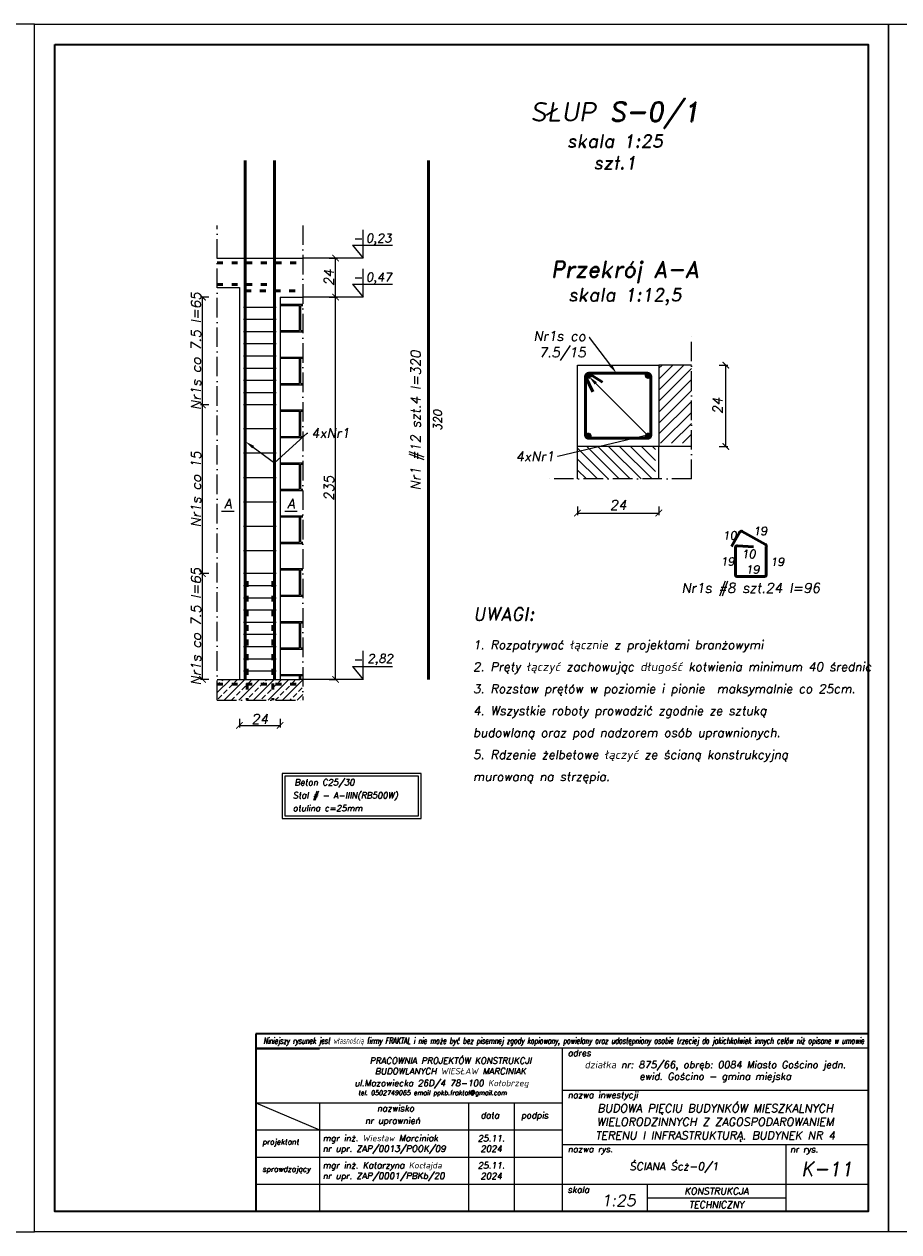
# Model space of a CAD drawing. Header units: millimetres. Extents: x 295948 to 312016, y 6878 to 18016.
# Tile 42 of 252: x 302610 to 303148, y 12818 to 13561. Entities that reach past the tile are written whole.
import ezdxf
from ezdxf import colors
from ezdxf.entities.mleader import LeaderData, LeaderLine
from ezdxf.math import Vec2, Vec3

# ---------------------------------------------------------------- set-up
doc = ezdxf.new("R2010")
doc.units = ezdxf.units.MM
doc.linetypes.add('ACAD_ISO03W100', pattern=[30, 12, -18])
doc.linetypes.add('ACAD_ISO10W100', pattern=[18, 12, -3, 0, -3])
for name, color, linetype, lineweight in [('konstrukcja', 3, 'Continuous', 35), ('konstrukcja fundamenty', 6, 'ACAD_ISO10W100', 35), ('konstrukcja wymiary', 1, 'Continuous', 13), ('kreskowanie', 253, 'Continuous', 0), ('opisy', 2, 'Continuous', 18), ('osie', 5, 'ACAD_ISO10W100', 13), ('zbrojenie', 4, 'Continuous', 50), ('ściany konstrukcja', 85, 'Continuous', 20)]:
    doc.layers.add(name, color=color, linetype=linetype, lineweight=lineweight)
doc.layers.add('tabelka', color=5, linetype='Continuous')
doc.styles.add('KONSTRUKCJA', font='romand.shx', dxfattribs={"oblique": 10})
doc.styles.add('konstrukcja3', font='romand.shx', dxfattribs={"oblique": 10, "height": 6})
doc.styles.add('mój opis', font='romand.shx', dxfattribs={"oblique": 20})
doc.styles.get("Standard").update_dxf_attribs({"font": 'romand.shx', "oblique": 10})
doc.dimstyles.new('125', dxfattribs={"dimtxt": 6, "dimasz": 4, "dimexe": 1.25, "dimexo": 0.625, "dimgap": 1, "dimtad": 1, "dimdec": 0, "dimtxsty": 'konstrukcja3', "dimblk": 'ARCHTICK', "dimcen": 2.5, "dimadec": 0, "dimazin": 0, "dimtfac": 1, "dimtdec": 0, "dimtix": 1, "dimtmove": 0, "dimatfit": 3, "dimfxl": 4, "dimfxlon": 1, "dimarcsym": 0})
doc.dimstyles.new('125 do 112.5', dxfattribs={"dimtxt": 6, "dimasz": 4, "dimexe": 1.25, "dimexo": 0.625, "dimgap": 2, "dimtad": 1, "dimdec": 0, "dimlfac": 0.5, "dimrnd": 0.5, "dimtxsty": 'konstrukcja3', "dimblk": 'ARCHTICK', "dimcen": 2.5, "dimadec": 0, "dimazin": 0, "dimtfac": 1, "dimtdec": 0, "dimtix": 1, "dimtmove": 0, "dimatfit": 3, "dimfxl": 4, "dimfxlon": 1, "dimarcsym": 0})

# ---------------------------------------------------------------- blocks, each defined once
blk = doc.blocks.new('_ArchTick')
at = {"color": 0, "linetype": 'ByBlock', "lineweight": 13, "const_width": 0.15}
blk.add_lwpolyline([(-0.5, -0.5), (0.5, 0.5)], dxfattribs=at)
blk = doc.blocks.new('*D586')
at = {"layer": 'Defpoints', "color": 0, "transparency": 16777216}
for p in [(302742.37, 13157.86), (302767.37, 13157.86), (302767.37, 13129.54)]:
    blk.add_point(p, dxfattribs=at)
at = {"layer": 'konstrukcja wymiary', "color": 0, "lineweight": -2, "transparency": 16777216}
for p, q in [((302742.37, 13133.54), (302742.37, 13128.29)), ((302742.37, 13129.54), (302767.37, 13129.54)), ((302767.37, 13133.54), (302767.37, 13128.29))]:
    blk.add_line(p, q, dxfattribs=at)
at = {"layer": 'konstrukcja wymiary', "color": 0, "lineweight": -2, "transparency": 16777216, "xscale": 4, "yscale": 4, "zscale": 4, "rotation": 180}
blk.add_blockref('_ArchTick', (302742.37, 13129.54), dxfattribs=at)
at = {"layer": 'konstrukcja wymiary', "color": 0, "lineweight": -2, "transparency": 16777216, "xscale": 4, "yscale": 4, "zscale": 4}
blk.add_blockref('_ArchTick', (302767.37, 13129.54), dxfattribs=at)
at = {"layer": 'konstrukcja wymiary', "color": 0, "transparency": 16777216, "insert": (302754.87, 13133.54), "char_height": 6, "attachment_point": 5, "style": 'konstrukcja3'}
blk.add_mtext('24', dxfattribs=at)
blk = doc.blocks.new('*D587')
at = {"layer": 'Defpoints', "color": 0, "transparency": 16777216}
for p in [(302719.61, 13222.86), (302745.87, 13222.86), (302742.37, 13157.86)]:
    blk.add_point(p, dxfattribs=at)
at = {"layer": 'konstrukcja wymiary', "color": 0, "lineweight": -2, "transparency": 16777216}
for p, q in [((302723.61, 13222.86), (302718.36, 13222.86)), ((302719.61, 13157.86), (302719.61, 13222.86)), ((302723.61, 13157.86), (302718.36, 13157.86))]:
    blk.add_line(p, q, dxfattribs=at)
at = {"layer": 'konstrukcja wymiary', "color": 0, "lineweight": -2, "transparency": 16777216, "xscale": 4, "yscale": 4, "zscale": 4}
for p, rotation in [((302719.61, 13222.86), 90), ((302719.61, 13157.86), 270)]:
    blk.add_blockref('_ArchTick', p, dxfattribs=dict(at, rotation=rotation))
at = {"layer": 'konstrukcja wymiary', "color": 0, "transparency": 16777216, "insert": (302715.61, 13190.36), "char_height": 6, "attachment_point": 5, "rotation": 90, "style": 'konstrukcja3'}
blk.add_mtext('Nr1s co 7.5 l=65', dxfattribs=at)
blk = doc.blocks.new('*D588')
at = {"layer": 'Defpoints', "color": 0, "transparency": 16777216}
for p in [(302719.61, 13326.57), (302745.89, 13326.57), (302745.87, 13222.86)]:
    blk.add_point(p, dxfattribs=at)
at = {"layer": 'konstrukcja wymiary', "color": 0, "lineweight": -2, "transparency": 16777216}
for p, q in [((302723.61, 13326.57), (302718.36, 13326.57)), ((302719.61, 13222.86), (302719.61, 13326.57)), ((302723.61, 13222.86), (302718.36, 13222.86))]:
    blk.add_line(p, q, dxfattribs=at)
at = {"layer": 'konstrukcja wymiary', "color": 0, "lineweight": -2, "transparency": 16777216, "xscale": 4, "yscale": 4, "zscale": 4}
for p, rotation in [((302719.61, 13326.57), 90), ((302719.61, 13222.86), 270)]:
    blk.add_blockref('_ArchTick', p, dxfattribs=dict(at, rotation=rotation))
at = {"layer": 'konstrukcja wymiary', "color": 0, "transparency": 16777216, "insert": (302715.61, 13274.72), "char_height": 6, "attachment_point": 5, "rotation": 90, "style": 'konstrukcja3'}
blk.add_mtext('Nr1s co 15', dxfattribs=at)
blk = doc.blocks.new('*D589')
at = {"layer": 'Defpoints', "color": 0, "transparency": 16777216}
for p in [(302719.61, 13392.86), (302767.37, 13392.86), (302745.89, 13326.57)]:
    blk.add_point(p, dxfattribs=at)
at = {"layer": 'konstrukcja wymiary', "color": 0, "lineweight": -2, "transparency": 16777216}
for p, q in [((302723.61, 13392.86), (302718.36, 13392.86)), ((302719.61, 13326.57), (302719.61, 13392.86)), ((302723.61, 13326.57), (302718.36, 13326.57))]:
    blk.add_line(p, q, dxfattribs=at)
at = {"layer": 'konstrukcja wymiary', "color": 0, "lineweight": -2, "transparency": 16777216, "xscale": 4, "yscale": 4, "zscale": 4}
for p, rotation in [((302719.61, 13392.86), 90), ((302719.61, 13326.57), 270)]:
    blk.add_blockref('_ArchTick', p, dxfattribs=dict(at, rotation=rotation))
at = {"layer": 'konstrukcja wymiary', "color": 0, "transparency": 16777216, "insert": (302715.61, 13359.72), "char_height": 6, "attachment_point": 5, "rotation": 90, "style": 'konstrukcja3'}
blk.add_mtext('Nr1s co 7.5 l=65', dxfattribs=at)
blk = doc.blocks.new('*D590')
at = {"layer": 'Defpoints', "color": 0, "transparency": 16777216}
for p in [(302781.37, 13392.86), (302801.37, 13392.86), (302779.37, 13157.86)]:
    blk.add_point(p, dxfattribs=at)
at = {"layer": 'konstrukcja wymiary', "color": 0, "lineweight": -2, "transparency": 16777216}
for p, q in [((302797.37, 13392.86), (302802.62, 13392.86)), ((302801.37, 13157.86), (302801.37, 13392.86)), ((302797.37, 13157.86), (302802.62, 13157.86))]:
    blk.add_line(p, q, dxfattribs=at)
at = {"layer": 'konstrukcja wymiary', "color": 0, "lineweight": -2, "transparency": 16777216, "xscale": 4, "yscale": 4, "zscale": 4}
for p, rotation in [((302801.37, 13392.86), 90), ((302801.37, 13157.86), 270)]:
    blk.add_blockref('_ArchTick', p, dxfattribs=dict(at, rotation=rotation))
at = {"layer": 'konstrukcja wymiary', "color": 0, "transparency": 16777216, "insert": (302797.37, 13275.36), "char_height": 6, "attachment_point": 5, "rotation": 90, "style": 'konstrukcja3'}
blk.add_mtext('235', dxfattribs=at)
blk = doc.blocks.new('*D591')
at = {"layer": 'Defpoints', "color": 0, "transparency": 16777216}
for p in [(302781.37, 13416.86), (302801.37, 13416.86), (302781.37, 13392.86)]:
    blk.add_point(p, dxfattribs=at)
at = {"layer": 'konstrukcja wymiary', "color": 0, "lineweight": -2, "transparency": 16777216}
for p, q in [((302797.37, 13416.86), (302802.62, 13416.86)), ((302801.37, 13392.86), (302801.37, 13416.86)), ((302797.37, 13392.86), (302802.62, 13392.86))]:
    blk.add_line(p, q, dxfattribs=at)
at = {"layer": 'konstrukcja wymiary', "color": 0, "lineweight": -2, "transparency": 16777216, "xscale": 4, "yscale": 4, "zscale": 4}
for p, rotation in [((302801.37, 13416.86), 90), ((302801.37, 13392.86), 270)]:
    blk.add_blockref('_ArchTick', p, dxfattribs=dict(at, rotation=rotation))
at = {"layer": 'konstrukcja wymiary', "color": 0, "transparency": 16777216, "insert": (302797.37, 13404.86), "char_height": 6, "attachment_point": 5, "rotation": 90, "style": 'konstrukcja3'}
blk.add_mtext('24', dxfattribs=at)
blk = doc.blocks.new('*D592')
at = {"layer": 'Defpoints', "color": 0, "transparency": 16777216}
for p in [(302950.08, 13301.05), (303000.08, 13301.05), (303000.08, 13260.11)]:
    blk.add_point(p, dxfattribs=at)
at = {"layer": 'konstrukcja wymiary', "color": 0, "lineweight": -2, "transparency": 16777216}
for p, q in [((302950.08, 13264.11), (302950.08, 13258.86)), ((303000.08, 13264.11), (303000.08, 13258.86)), ((302950.08, 13260.11), (303000.08, 13260.11))]:
    blk.add_line(p, q, dxfattribs=at)
at = {"layer": 'konstrukcja wymiary', "color": 0, "lineweight": -2, "transparency": 16777216, "xscale": 4, "yscale": 4, "zscale": 4, "rotation": 180}
blk.add_blockref('_ArchTick', (302950.08, 13260.11), dxfattribs=at)
at = {"layer": 'konstrukcja wymiary', "color": 0, "lineweight": -2, "transparency": 16777216, "xscale": 4, "yscale": 4, "zscale": 4}
blk.add_blockref('_ArchTick', (303000.08, 13260.11), dxfattribs=at)
at = {"layer": 'konstrukcja wymiary', "color": 0, "transparency": 16777216, "insert": (302975.08, 13265.11), "char_height": 6, "attachment_point": 5, "style": 'konstrukcja3'}
blk.add_mtext('24', dxfattribs=at)
blk = doc.blocks.new('*D593')
at = {"layer": 'Defpoints', "color": 0, "transparency": 16777216}
for p in [(302950.08, 13351.05), (303041.21, 13351.05), (302950.08, 13301.05)]:
    blk.add_point(p, dxfattribs=at)
at = {"layer": 'konstrukcja wymiary', "color": 0, "lineweight": -2, "transparency": 16777216}
for p, q in [((303037.21, 13351.05), (303042.46, 13351.05)), ((303041.21, 13301.05), (303041.21, 13351.05)), ((303037.21, 13301.05), (303042.46, 13301.05))]:
    blk.add_line(p, q, dxfattribs=at)
at = {"layer": 'konstrukcja wymiary', "color": 0, "lineweight": -2, "transparency": 16777216, "xscale": 4, "yscale": 4, "zscale": 4}
for p, rotation in [((303041.21, 13351.05), 90), ((303041.21, 13301.05), 270)]:
    blk.add_blockref('_ArchTick', p, dxfattribs=dict(at, rotation=rotation))
at = {"layer": 'konstrukcja wymiary', "color": 0, "transparency": 16777216, "insert": (303036.21, 13326.05), "char_height": 6, "attachment_point": 5, "rotation": 90, "style": 'konstrukcja3'}
blk.add_mtext('24', dxfattribs=at)

msp = doc.modelspace()

# ---------------------------------------------------------------- hatches: boundary and pattern name
at = {"layer": 'kreskowanie'}
h = msp.add_hatch(dxfattribs=at)
h.set_pattern_fill('AR-B816C', color=256, scale=0.08, style=0)
h.set_pattern_definition([(0, (88265.84, 5292.266), (16.256, 16.256), [31.75, -0.762]), (0, (88249.585, 5293.028), (16.256, 16.256), [31.75, -0.762]), (90, (88265.84, 5292.266), (-16.256, 16.256), [-17.018, 15.494]), (90, (88265.079, 5292.266), (-16.256, 16.256), [-17.018, 15.494])])
h.paths.add_polyline_path([(302781.375, 13338.148), (302767.375, 13336.261), (302767.375, 13157.859), (302779.375, 13157.859), (302781.375, 13157.859)])
h.paths.add_polyline_path([(302781.375, 13338.148), (302781.375, 13392.859), (302767.375, 13392.859), (302767.375, 13336.261)])
h.paths.add_polyline_path([(302769.94, 13261.447), (302777.511, 13261.447), (302779.09, 13270.401), (302771.519, 13270.401)], flags=16)
h = msp.add_hatch(dxfattribs=at)
h.set_pattern_fill('ANSI31', color=256, scale=1.5, style=0)
h.set_pattern_definition([(45, (166971.268, 9175.165), (-3.36759605, 3.36759605), [])])
h.paths.add_polyline_path([(303020.081, 13351.047), (303000.081, 13351.047), (303000.081, 13303.047), (303020.081, 13303.047)])
h = msp.add_hatch(dxfattribs=at)
h.set_pattern_fill('ANSI31', color=256, scale=1.5, angle=-90, style=0)
h.set_pattern_definition([(315, (298822.1985, 149329.8597), (3.36759605, 3.36759605), [])])
h.paths.add_polyline_path([(302998.081, 13281.047), (302998.081, 13301.047), (302950.081, 13301.047), (302950.081, 13281.047)])
h = msp.add_hatch(dxfattribs=at)
h.set_pattern_fill('ANSI33', color=256, style=0)
h.set_pattern_definition([(45, (125628.488, -12103.2416), (-4.49012806, 4.49012806), []), (45, (125632.978, -12103.2416), (-4.49012806, 4.49012806), [3.175, -1.5875])])
h.paths.add_polyline_path([(302728.572, 13157.859), (302728.572, 13145.086), (302781.375, 13145.086), (302781.375, 13157.859)])
at = {"layer": 'zbrojenie'}
h = msp.add_hatch(color=256, dxfattribs=at)
edge = h.paths.add_edge_path()
edge.add_arc((302956.738, 13344.655), 1.188, 360, 540, ccw=False)
edge.add_arc((302956.738, 13344.655), 1.188, 180, 360, ccw=False)
h = msp.add_hatch(color=256, dxfattribs=at)
edge = h.paths.add_edge_path()
edge.add_arc((302993.423, 13344.655), 1.188, 0, 180)
edge.add_arc((302993.423, 13344.655), 1.188, 180, 360)
h = msp.add_hatch(color=256, dxfattribs=at)
edge = h.paths.add_edge_path()
edge.add_arc((302956.738, 13307.439), 1.188, 180, 360)
edge.add_arc((302956.738, 13307.439), 1.188, 360, 540)
h = msp.add_hatch(color=256, dxfattribs=at)
edge = h.paths.add_edge_path()
edge.add_arc((302993.423, 13307.439), 1.188, 180, 360, ccw=False)
edge.add_arc((302993.423, 13307.439), 1.188, 0, 180, ccw=False)

# ---------------------------------------------------------------- linework, layer by layer
msp.add_line((302752.394, 12930.642), (302791.429, 12930.642))
at = {"layer": 'konstrukcja'}
msp.add_lwpolyline([(302628.785, 13548.187), (303128.785, 13548.187), (303128.785, 12830.687), (302628.785, 12830.687)], close=True, dxfattribs=at)
at = {"layer": 'konstrukcja fundamenty', "linetype": 'Continuous'}
for p, q in [((303128.785, 12939.836), (302752.394, 12939.836)), ((302752.394, 12939.836), (302752.394, 12830.687)), ((302752.394, 12931.058), (302752.394, 12830.687))]:
    msp.add_line(p, q, dxfattribs=at)
at = {"layer": 'konstrukcja wymiary'}
for p, q in [((302818.414, 13416.859), (302781.375, 13416.859)), ((302818.414, 13392.859), (302781.375, 13392.859)), ((302764.875, 13386.573), (302744.875, 13386.573)), ((302764.875, 13379.073), (302744.875, 13379.073)), ((302764.875, 13371.573), (302744.875, 13371.573)), ((302764.875, 13364.073), (302744.875, 13364.073)), ((302764.875, 13356.573), (302744.875, 13356.573)), ((302764.875, 13349.073), (302744.875, 13349.073)), ((302764.875, 13341.573), (302744.875, 13341.573)), ((302764.875, 13334.073), (302744.875, 13334.073)), ((302764.875, 13326.573), (302744.875, 13326.573)), ((302764.875, 13311.859), (302744.875, 13311.859)), ((302764.875, 13296.859), (302744.875, 13296.859)), ((302764.875, 13281.859), (302744.875, 13281.859)), ((302764.875, 13266.859), (302744.875, 13266.859)), ((302739.009, 13261.027), (302731.382, 13261.027)), ((302777.799, 13261.027), (302770.172, 13261.027)), ((302764.875, 13251.859), (302744.875, 13251.859)), ((302764.875, 13236.859), (302744.875, 13236.859)), ((302764.875, 13222.859), (302744.875, 13222.859)), ((302764.875, 13215.359), (302744.875, 13215.359)), ((302764.875, 13207.859), (302744.875, 13207.859)), ((302764.875, 13200.359), (302744.875, 13200.359)), ((302764.875, 13192.859), (302744.875, 13192.859)), ((302764.875, 13185.359), (302744.875, 13185.359)), ((302764.875, 13177.859), (302744.875, 13177.859)), ((302764.875, 13170.359), (302744.875, 13170.359)), ((302764.875, 13162.859), (302744.875, 13162.859)), ((302818.414, 13157.859), (302779.375, 13157.859))]:
    msp.add_line(p, q, dxfattribs=at)
for points in [[(301566.285, 12818.187), (302616.285, 12818.187), (302616.285, 13560.687), (301566.285, 13560.687)], [(302616.285, 13560.687), (303141.285, 13560.687), (303141.285, 12818.187), (302616.285, 12818.187)], [(303141.285, 13560.687), (303666.285, 13560.687), (303666.285, 12818.187), (303141.285, 12818.187)], [(302768.484, 13072.255), (302854.022, 13072.255), (302854.022, 13100.046), (302768.484, 13100.046)], [(302770.164, 13073.935), (302852.342, 13073.935), (302852.342, 13098.366), (302770.164, 13098.366)]]:
    msp.add_lwpolyline(points, close=True, dxfattribs=at)
at = {"layer": 'opisy'}
for p, q in [((302818.414, 13416.859), (302818.414, 13434.336)), ((302811.755, 13424.749), (302836.402, 13424.749)), ((302811.755, 13424.749), (302818.414, 13416.859)), ((302818.414, 13392.859), (302818.414, 13410.336)), ((302811.755, 13400.749), (302836.402, 13400.749)), ((302811.755, 13400.749), (302818.414, 13392.859)), ((302818.414, 13157.859), (302818.414, 13175.336)), ((302811.755, 13165.749), (302836.402, 13165.749)), ((302811.755, 13165.749), (302818.414, 13157.859))]:
    msp.add_line(p, q, dxfattribs=at)
at = {"layer": 'osie'}
for p, q in [((302728.572, 13145.086), (302728.572, 13436.859)), ((302781.375, 13436.938), (302781.375, 13145.086)), ((303020.081, 13281.047), (303020.081, 13371.047)), ((303020.081, 13281.047), (302930.081, 13281.047)), ((302728.572, 13145.086), (302781.375, 13145.086))]:
    msp.add_line(p, q, dxfattribs=at)
at = {"layer": 'tabelka', "color": 2, "linetype": 'ByBlock'}
for p, q in [((303128.785, 12931.058), (302752.394, 12931.058)), ((303128.785, 12931.058), (302752.394, 12931.058)), ((302940.589, 12931.058), (302940.589, 12830.687)), ((302940.589, 12931.058), (302940.589, 12830.687)), ((303128.785, 12931.058), (303128.785, 12830.687)), ((303128.785, 12931.058), (303128.785, 12830.687)), ((302940.589, 12905.284), (303128.785, 12905.284)), ((302752.394, 12897.601), (302940.589, 12897.601)), ((302752.394, 12897.601), (302791.56, 12880.873)), ((302752.394, 12897.601), (302940.589, 12897.601)), ((302752.394, 12897.601), (302791.56, 12880.873)), ((302791.56, 12897.601), (302791.56, 12830.687)), ((302791.56, 12897.601), (302791.56, 12830.687)), ((302883.043, 12897.601), (302883.043, 12830.687)), ((302883.043, 12897.601), (302883.043, 12830.687)), ((302911.075, 12897.601), (302911.075, 12830.687)), ((302752.394, 12880.873), (302940.589, 12880.873)), ((302752.394, 12880.873), (302940.589, 12880.873)), ((302940.589, 12871.816), (303128.785, 12871.816)), ((302940.589, 12871.816), (303128.785, 12871.816)), ((303078.027, 12871.816), (303078.027, 12830.687)), ((303078.027, 12871.816), (303078.027, 12830.687)), ((302752.394, 12864.144), (302940.589, 12864.144)), ((302752.394, 12864.144), (302940.589, 12864.144)), ((302752.394, 12847.416), (303128.785, 12847.416)), ((302752.394, 12847.416), (303078.027, 12847.416)), ((302992.866, 12847.416), (302992.866, 12830.687)), ((302992.866, 12847.416), (302992.866, 12830.687)), ((302992.866, 12839.052), (303078.027, 12839.052)), ((302752.394, 12830.687), (303128.785, 12830.687)), ((302752.394, 12830.687), (303128.785, 12830.687)), ((302794.215, 12830.687), (303128.785, 12830.687)), ((302794.215, 12830.687), (303128.785, 12830.687))]:
    msp.add_line(p, q, dxfattribs=at)
at = {"layer": 'zbrojenie', "ltscale": 0.5}
for p, q in [((302745.894, 13157.859), (302745.894, 13476.859)), ((302763.875, 13157.859), (302763.875, 13476.859)), ((302858.41, 13157.859), (302858.41, 13476.859))]:
    msp.add_line(p, q, dxfattribs=at)
at = {"layer": 'zbrojenie', "linetype": 'ACAD_ISO03W100', "ltscale": 0.3}
for p, q in [((302728.572, 13413.859), (302781.375, 13413.859)), ((302728.572, 13400.566), (302763.875, 13400.566)), ((302745.894, 13396.686), (302781.375, 13396.686)), ((302747.012, 13218.281), (302747.012, 13145.086)), ((302762.8, 13218.281), (302762.8, 13145.086)), ((302728.572, 13154.859), (302781.375, 13154.859))]:
    msp.add_line(p, q, dxfattribs=at)
at = {"layer": 'zbrojenie'}
for p, q in [((302955.081, 13344.047), (302959.523, 13334.652)), ((302957.081, 13345.967), (302965.524, 13340.651)), ((303049.663, 13248.19), (303044.792, 13239.442)), ((303065.622, 13240.703), (303051.325, 13248.747)), ((303047.078, 13238.937), (303047.078, 13222.038)), ((303048.424, 13239.926), (303058.211, 13239.272)), ((303066.078, 13222.038), (303066.078, 13239.533)), ((303048.078, 13221.038), (303065.078, 13221.038))]:
    msp.add_line(p, q, dxfattribs=at)
msp.add_lwpolyline([(302957.081, 13346.047), (302993.081, 13346.047, -0.4142136), (302995.081, 13344.047), (302995.081, 13308.047, -0.4142136), (302993.081, 13306.047), (302957.081, 13306.047, -0.4142136), (302955.081, 13308.047), (302955.081, 13344.047, -0.4142136)], format="xyb", close=True, dxfattribs=at)
for centre in [(302956.738, 13344.655), (302993.423, 13344.655), (302956.738, 13307.439), (302993.423, 13307.439)]:
    msp.add_circle(centre, 1.188, dxfattribs=at)
for centre, radius, start, end in [((303050.703, 13247.844), 1.096, 55.439477, 161.610495), ((303048.157, 13238.879), 1.08, 75.683383, 176.898135), ((303065.281, 13239.896), 0.875, 335.461843, 67.114953), ((303048.078, 13222.038), 1, 180, 270), ((303065.078, 13222.038), 1, 270, 0)]:
    msp.add_arc(centre, radius, start, end, dxfattribs=at)
at = {"layer": 'ściany konstrukcja'}
for p, q in [((302728.572, 13416.859), (302781.375, 13416.859)), ((302728.572, 13398.859), (302742.375, 13398.859)), ((302742.375, 13398.859), (302742.375, 13157.859)), ((302767.375, 13392.859), (302767.375, 13157.859)), ((302767.375, 13392.859), (302781.375, 13392.859)), ((303020.081, 13351.047), (303000.081, 13351.047)), ((302950.081, 13281.047), (302950.081, 13301.047)), ((303020.081, 13301.047), (303000.081, 13301.047)), ((303000.081, 13281.047), (303000.081, 13301.047)), ((302728.572, 13157.859), (302779.375, 13157.859))]:
    msp.add_line(p, q, dxfattribs=at)
msp.add_lwpolyline([(302950.081, 13351.047), (303000.081, 13351.047), (303000.081, 13301.047), (302950.081, 13301.047)], close=True, dxfattribs=at)

# ---------------------------------------------------------------- texts
at = {"insert": (302756.984, 12937.608), "char_height": 3.801927, "width": 361.1286, "attachment_point": 1}
msp.add_mtext('{\\Fsimplex|c238;\\W0.6;Niniejszy rysunek jest własnością firmy FRAKTAL i nie może być bez pisemnej zgody kopiowany, powielany oraz udostępniony osobie trzeciej do jakichkolwiek innych celów niż opisane w umowie}', dxfattribs=at)
at = {"style": 'mój opis'}
for s, insert, char_height, width, attachment_point in [('{\\Q10;adres}', (302944.043, 12930.097), 3.87233, 191.63894, 1), ('\\pxqc;{\\Q10;PRACOWNIA PROJEKTÓW KONSTRUKCJI\\PBUDOWLANYCH WIESŁAW MARCINIAK}', (302776.187, 12925.368), 3.87233, 191.63894, 1), ('\\pxqc;{\\Q10;działka nr: 875/66, obręb: 0084 Miasto Gościno jedn. ewid. Gościno - gmina miejska }', (303034.687, 12916.613), 4.33333, 188.19538, 5), ('{\\Q10;ul.Mazowiecka 26D/4 78-100 Kołobrzeg\\P\\pxql;\\H0.85511x; \\H0.85714x;tel. 0502749065 email ppkb.fraktal@gmail.com}', (302812.992, 12911.574), 3.87233, 191.63894, 1), ('{\\Q10;nazwa inwestycji}', (302944.043, 12904.322), 3.87233, 191.63894, 1), ('\\pxsm1,qc;{\\Q10;BUDOWA PIĘCIU BUDYNKÓW MIESZKALNYCH WIELORODZINNYCH Z ZAGOSPODAROWANIEM TERENU I INFRASTRUKTURĄ. BUDYNEK NR 4}', (303034.687, 12885.22), 4.999995, 188.19538, 5), ('{\\Q10;nazwisko}', (302826.822, 12896.032), 3.87233, 191.63894, 1), ('{\\Q10;data}', (302890.496, 12891.729), 3.87233, 191.63894, 1), ('{\\Q10;podpis}', (302915.401, 12891.729), 3.87233, 191.63894, 1), ('{\\Q10;nr uprawnień}', (302819.513, 12888.518), 3.87233, 191.63894, 1), ('\\pxt20;{\\Q10;projektant}', (302756.418, 12875.164), 3.31128, 191.63894, 1), ('{\\Q10;mgr inż. Wiesław Marciniak}', (302793.44, 12877.758), 3.87233, 191.63894, 1), ('{\\Q10;25.11.\\P2024}', (302897.059, 12872.509), 3.87233, 28.03215, 5), ('\\A1;{\\Q10;nr upr. ZAP/0013/POOK/09}', (302793.44, 12871.282), 3.87233, 191.63894, 1), ('{\\Q10;nazwa rys.}', (302944.043, 12870.977), 3.86666, 191.63894, 1), ('{\\Q10;nr rys.}', (303080.743, 12870.87), 3.87233, 191.63894, 1), ('{\\Q10;mgr inż. Katarzyna Kocłajda}', (302793.44, 12861.029), 3.87233, 191.63894, 1), ('{\\Q10;25.11.\\P2024}', (302897.059, 12855.78), 3.87233, 28.03215, 5), ('\\pxqc;{\\Q10;ŚCIANA Ścż-0/1}', (303009.308, 12857.625), 4.79999, 137.43732, 5), ('{\\Q10;K-11}', (303103.406, 12856.936), 8.62312, 50.75806, 5), ('\\pxt20;{\\Q10;sprawdzający}', (302756.418, 12858.435), 3.31128, 191.63894, 1), ('\\A1;{\\Q10;nr upr. ZAP/0001/PBKb/20}', (302793.44, 12854.553), 3.87233, 191.63894, 1), ('{\\Q10;skala}', (302943.974, 12846.042), 3.87233, 191.63894, 1), ('{\\Q10;KONSTRUKCJA}', (303035.446, 12843.234), 4.18212, 85.16082, 5), ('{\\Q10;1:25}', (302964.748, 12841.041), 7.04061, 191.63894, 1), ('{\\Q10;TECHNICZNY}', (303035.446, 12834.87), 4.18212, 85.16082, 5)]:
    msp.add_mtext(s, dxfattribs=dict(at, insert=insert, char_height=char_height, width=width, attachment_point=attachment_point))
at = {"layer": 'opisy', "style": 'KONSTRUKCJA'}
for s, insert, char_height, width, attachment_point in [('\\pxqc;SŁUP S-0/1\\P{\\H0.66666x;skala 1:25\\Pszt.1}', (302973.098, 13492.116), 12, 259.43806, 5), ('0,23', (302820.077, 13431.78), 5.25, 5.25172, 1), ('-', (302812.171, 13431.78), 5.25, 5.25172, 1), ('\\pxqc;{\\H0.66667x;Przekrój A-A}\\P{\\H0.53333x;skala 1:12,5}', (302979.167, 13401.398), 15, 314.05598, 5), ('-', (302812.171, 13407.78), 5.25, 5.25172, 1), ('0,47', (302820.077, 13407.78), 5.25, 5.25172, 1), ('\\pxql;10', (303080.897, 13248.859), 5, 41.60004, 3), ('\\pxql;19', (303101.27, 13251.579), 5, 43.21363, 3), ('\\pxql;19', (303081.193, 13232.828), 5, 43.21363, 3), ('\\pxql;10', (303094.158, 13237.438), 5, 43.21363, 3), ('\\pxql;19', (303111.804, 13232.656), 5, 43.21363, 3), ('\\pxql;19', (303096.59, 13227.893), 5, 43.21363, 3), ('\\pxqc;Nr1s #8 szt.24 l=96', (303056.578, 13213.071), 6, 122.63167, 5), ('\\A1;\\pxsm1.5;{\\H1.5x;UWAGI:\\P}1. Rozpatrywać łącznie z projektami branżowymi\\P2. Pręty łączyć zachowując długość kotwienia minimum 40 średnic\\P3. Rozstaw prętów w poziomie i pionie  maksymalnie co 25cm.\\P4. Wszystkie roboty prowadzić zgodnie ze sztuką budowlaną oraz pod nadzorem osób uprawnionych.\\P5. Rdzenie żelbetowe łączyć ze ścianą konstrukcyjną murowaną na strzępia.', (302885.928, 13202.057), 5.4, 231.41974, 1), ('2,82', (302820.983, 13173.37), 5.25, 5.25172, 1), ('-', (302812.171, 13172.78), 5.25, 5.25172, 1), ('Beton C25/30', (302776.171, 13096.476), 3.78, 119.54237, 1), ('Stal # - A-IIIN(RB500W) ', (302775.186, 13088.459), 3.78, 119.54237, 1), ('otulina c=25mm', (302775.155, 13080.575), 3.78, 119.54237, 1)]:
    msp.add_mtext(s, dxfattribs=dict(at, insert=insert, char_height=char_height, width=width, attachment_point=attachment_point))
at = {"layer": 'opisy', "attachment_point": 5, "rotation": 90, "style": 'KONSTRUKCJA'}
for s, insert, char_height, width in [('Nr1 #12 szt.4 l=320', (302851.609, 13317.101), 6, 164.98813), ('320', (302864.117, 13317.101), 5, 30.54323)]:
    msp.add_mtext(s, dxfattribs=dict(at, insert=insert, char_height=char_height, width=width))
at = {"layer": 'opisy', "char_height": 6, "attachment_point": 5}
for insert in [(302735.196, 13265.924), (302773.986, 13265.924)]:
    msp.add_mtext('A', dxfattribs=dict(at, insert=insert))

# ---------------------------------------------------------------- dimensions: what is measured, and where the dimension line sits
at = {"layer": 'konstrukcja wymiary'}
dim = msp.add_linear_dim(base=(302801.375, 13416.859), p1=(302781.375, 13392.859), p2=(302781.375, 13416.859), angle=90, dimstyle='125', override={"dimtmove": 1}, dxfattribs=at)
dim.commit()
dim.dimension.update_dxf_attribs({"geometry": '*D591', "text_midpoint": (302797.375, 13404.859)})
for base, p1, p2, picture, middle in [((302719.609, 13392.859), (302745.894, 13326.573), (302767.375, 13392.859), '*D589', (302719.609, 13359.716)), ((302719.609, 13222.859), (302742.375, 13157.859), (302745.875, 13222.859), '*D587', (302719.609, 13190.359))]:
    dim = msp.add_linear_dim(base=base, p1=p1, p2=p2, angle=90, text='Nr1s co 7.5 l=65', dimstyle='125', dxfattribs=at)
    dim.commit()
    dim.dimension.update_dxf_attribs({"geometry": picture, "text_midpoint": middle, "dimtype": 160})
dim = msp.add_linear_dim(base=(302801.375, 13392.859), p1=(302779.375, 13157.859), p2=(302781.375, 13392.859), angle=90, dimstyle='125', dxfattribs=at)
dim.commit()
dim.dimension.update_dxf_attribs({"geometry": '*D590', "text_midpoint": (302797.375, 13275.359)})
dim = msp.add_linear_dim(base=(303041.214, 13351.047), p1=(302950.081, 13301.047), p2=(302950.081, 13351.047), angle=90, text='24', dimstyle='125 do 112.5', dxfattribs=at)
dim.commit()
dim.dimension.update_dxf_attribs({"geometry": '*D593', "text_midpoint": (303036.214, 13326.047)})
dim = msp.add_linear_dim(base=(302719.609, 13326.573), p1=(302745.875, 13222.859), p2=(302745.894, 13326.573), angle=90, text='Nr1s co 15', dimstyle='125', override={"dimtmove": 1}, dxfattribs=at)
dim.commit()
dim.dimension.update_dxf_attribs({"geometry": '*D588', "text_midpoint": (302719.609, 13274.716), "dimtype": 160})
dim = msp.add_linear_dim(base=(303000.081, 13260.113), p1=(302950.081, 13301.047), p2=(303000.081, 13301.047), text='24', dimstyle='125 do 112.5', dxfattribs=at)
dim.commit()
dim.dimension.update_dxf_attribs({"geometry": '*D592', "text_midpoint": (302975.081, 13265.113)})
dim = msp.add_linear_dim(base=(302767.375, 13129.54), p1=(302742.375, 13157.859), p2=(302767.375, 13157.859), text='24', dimstyle='125', override={"dimtmove": 1}, dxfattribs=at)
dim.commit()
dim.dimension.update_dxf_attribs({"geometry": '*D586', "text_midpoint": (302754.875, 13133.54)})

# ---------------------------------------------------------------- leaders
at = {"layer": 'opisy'}
ml = msp.add_multileader_mtext('Standard', dxfattribs=at)
ml.set_content('Nr1s co \\P7.5/15', color=256, style='KONSTRUKCJA')
ml.set_leader_properties()
ml.build(insert=Vec2(0, 0))
ml.multileader.update_dxf_attribs({"dogleg_length": 0.36, "arrow_head_size": 6})
ctx = ml.context
ctx.base_point, ctx.char_height, ctx.arrow_head_size, ctx.plane_origin = Vec3(302917.321, 13367.968), 6, 6, Vec3(303386.046, 13381.538)
ctx.text_align_type = 2
notes = []
notes.append((ctx, [(1, (1, 1, 0), (302957.512, 13367.968), (-1, 0), 0.36, [(0, [(302974.081, 13346.047), (302957.512, 13367.968)], 0, [])])]))
ctx.mtext.insert, ctx.mtext.alignment, ctx.mtext.flow_direction = Vec3(302955.152, 13371.968), 3, 5
ml = msp.add_multileader_mtext('Standard', dxfattribs=at)
ml.set_content('4xNr1', color=256, style='KONSTRUKCJA')
ml.set_leader_properties()
ml.build(insert=Vec2(0, 0))
ml.multileader.update_dxf_attribs({"dogleg_length": 0.36, "arrow_head_size": 6})
ctx = ml.context
ctx.base_point, ctx.char_height, ctx.arrow_head_size, ctx.plane_origin = Vec3(302909.483, 13294.945), 6, 6, Vec3(302194.5, 13296.244)
ctx.text_align_type = 2
notes.append((ctx, [(1, (1, 1, 0), (302938.078, 13294.945), (-1, 0), 0.36, [(3, [(302957.081, 13344.047), (302993.081, 13308.047)], 0, [])])]))
ctx.mtext.insert, ctx.mtext.alignment, ctx.mtext.flow_direction = Vec3(302935.718, 13297.945), 3, 5
ml = msp.add_multileader_mtext('Standard', dxfattribs=at)
ml.set_content('4xNr1', color=256, style='KONSTRUKCJA')
ml.set_leader_properties()
ml.build(insert=Vec2(0, 0))
ml.multileader.update_dxf_attribs({"text_right_attachment_type": 6, "dogleg_length": 0.36, "arrow_head_size": 6})
ctx = ml.context
ctx.base_point, ctx.char_height, ctx.arrow_head_size, ctx.plane_origin = Vec3(302784.405, 13309.278), 6, 6, Vec3(303856.887, 13338.251)
ctx.right_attachment = 6
notes.append((ctx, [(1, (1, 1, 0), (302784.045, 13309.278), (1, 0), 0.36, [(3, [(302745.894, 13304.135), (302763.875, 13291.056)], 0, [])])]))
ctx.mtext.insert, ctx.mtext.flow_direction = Vec3(302786.405, 13312.278), 5
for ctx, leaders in notes:
    for number, flags, end, landing, length, lines in leaders:
        leader = LeaderData()
        leader.index, (leader.has_last_leader_line, leader.has_dogleg_vector, leader.attachment_direction) = number, flags
        leader.last_leader_point, leader.dogleg_vector, leader.dogleg_length = Vec3(end), Vec3(landing), length
        for number, points, colour, breaks in lines:
            line = LeaderLine()
            line.index, line.vertices, line.color, line.breaks = number, Vec3.list(points), colors.encode_raw_color(colour), breaks
            leader.lines.append(line)
        ctx.leaders.append(leader)

doc.saveas('drawing.dxf')
